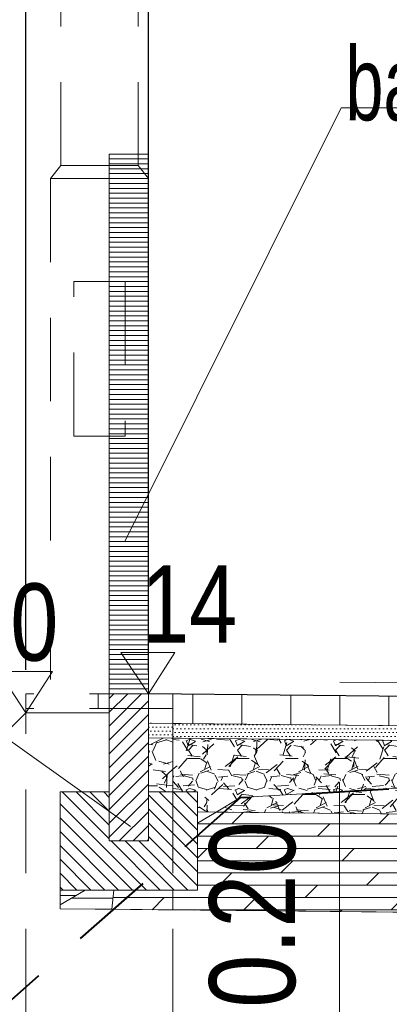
# Model space of a CAD drawing. Header units: metres. Extents: x 1435.1 to 1489, y 574.8 to 588.8.
# Tile 14 of 36: x 1451.95 to 1452.704, y 578.214 to 580.221. Entities that reach past the tile are written whole.
import ezdxf
from ezdxf.enums import TextEntityAlignment as Align

# ---------------------------------------------------------------- set-up
doc = ezdxf.new("R2010")
doc.units = ezdxf.units.M
doc.header["$MEASUREMENT"] = 0
doc.linetypes.add('DGN Style 2', pattern=[0.2836403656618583, 0.170184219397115, -0.1134561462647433])
for name, color, linetype, lineweight in [('12_obrys', 7, 'Continuous', 0), ('15_krawęznik', 7, 'Continuous', 0), ('16_obrzeża', 7, 'Continuous', 0), ('3_opisy', 7, 'Continuous', 0), ('4_latarnie', 7, 'Continuous', 0), ('5_bariery', 7, 'Continuous', 0), ('9_warstwy', 7, 'Continuous', 0), ('konstrukcja jezdni', 7, 'Continuous', 0)]:
    doc.layers.add(name, color=color, linetype=linetype, lineweight=lineweight)
doc.styles.add('Style-Arial', font='arial.ttf')
doc.dimstyles.new('Proszowice', dxfattribs={"dimtxt": 0.175, "dimasz": 0.175, "dimexe": 0.08750000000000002, "dimexo": 0.08750000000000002, "dimgap": 0.08750000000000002, "dimtad": 1, "dimzin": 3, "dimdsep": 46, "dimtxsty": 'Style-Arial', "dimblk": '_Oblique_0.5', "dimcen": 0.09000000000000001, "dimclrd": 7, "dimadec": 4, "dimazin": 3, "dimtfac": 1, "dimtmove": 0, "dimatfit": 1, "dimldrblk": 'TerminatorOpen_0.5', "dimfxl": 1, "dimfrac": 2, "dimtzin": 3, "dimlwd": 0, "dimarcsym": 0})

# ---------------------------------------------------------------- blocks, each defined once
blk = doc.blocks.new('_Oblique_0.5')
at = {"color": 0, "linetype": 'ByBlock', "lineweight": -2}
for p, q in [((0.5, 0.25), (-0.5, -0.25)), ((0, 0), (-1, 0))]:
    blk.add_line(p, q, dxfattribs=at)
blk = doc.blocks.new('*D17')
at = {"layer": 'Defpoints', "color": 0, "linetype": 'Continuous', "lineweight": 0}
for p in [(1453.712451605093, 580.3087408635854), (1452.212451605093, 578.8471556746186), (1453.712451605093, 578.7141556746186)]:
    blk.add_point(p, dxfattribs=at)
at = {"layer": 'konstrukcja jezdni', "color": 0, "linetype": 'Continuous', "lineweight": -2}
for p, q in [((1452.212451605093, 578.9346556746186), (1452.212451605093, 580.3962408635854)), ((1453.712451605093, 578.8016556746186), (1453.712451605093, 580.3962408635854))]:
    blk.add_line(p, q, dxfattribs=at)
at = {"layer": 'konstrukcja jezdni', "color": 7, "linetype": 'Continuous', "lineweight": 0}
blk.add_line((1452.387451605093, 580.3087408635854), (1453.537451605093, 580.3087408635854), dxfattribs=at)
at = {"layer": 'konstrukcja jezdni', "color": 7, "linetype": 'Continuous', "lineweight": 0, "xscale": 0.175, "yscale": 0.175, "zscale": 0.175, "rotation": 180}
blk.add_blockref('_Oblique_0.5', (1452.212451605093, 580.3087408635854), dxfattribs=at)
at = {"layer": 'konstrukcja jezdni', "color": 7, "linetype": 'Continuous', "lineweight": 0, "xscale": 0.175, "yscale": 0.175, "zscale": 0.175}
blk.add_blockref('_Oblique_0.5', (1453.712451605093, 580.3087408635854), dxfattribs=at)
at = {"layer": 'konstrukcja jezdni', "color": 0, "linetype": 'Continuous', "lineweight": 0, "insert": (1453.065893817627, 580.4855911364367), "char_height": 0.175, "attachment_point": 5, "style": 'Style-Arial'}
blk.add_mtext('\\H1x;\\W0.8;1.50', dxfattribs=at)
blk = doc.blocks.new('TerminatorOpen_0.5')
at = {"color": 0, "linetype": 'ByBlock', "lineweight": -2}
for q in [(-1, 0.25), (-1, 0), (-1, -0.25)]:
    blk.add_line((0, 0), q, dxfattribs=at)
blk = doc.blocks.new('*D18')
at = {"layer": 'Defpoints', "color": 0, "linetype": 'Continuous', "lineweight": 0}
for p in [(1452.212451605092, 580.3087408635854), (1451.962451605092, 578.8081556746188), (1452.212451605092, 578.8037759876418)]:
    blk.add_point(p, dxfattribs=at)
at = {"layer": 'konstrukcja jezdni', "color": 0, "linetype": 'Continuous', "lineweight": -2}
for p, q in [((1451.962451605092, 578.8956556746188), (1451.962451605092, 580.3962408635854)), ((1452.212451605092, 578.8912759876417), (1452.212451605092, 580.3962408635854))]:
    blk.add_line(p, q, dxfattribs=at)
at = {"layer": 'konstrukcja jezdni', "color": 7, "linetype": 'Continuous', "lineweight": 0}
for p, q in [((1451.787451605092, 580.3087408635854), (1451.072744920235, 580.3087408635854)), ((1452.212451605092, 580.3087408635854), (1451.962451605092, 580.3087408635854)), ((1452.387451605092, 580.3087408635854), (1452.562451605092, 580.3087408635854))]:
    blk.add_line(p, q, dxfattribs=at)
at = {"layer": 'konstrukcja jezdni', "color": 7, "linetype": 'Continuous', "lineweight": 0, "xscale": 0.175, "yscale": 0.175, "zscale": 0.175}
blk.add_blockref('_Oblique_0.5', (1451.962451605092, 580.3087408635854), dxfattribs=at)
at = {"layer": 'konstrukcja jezdni', "color": 7, "linetype": 'Continuous', "lineweight": 0, "xscale": 0.175, "yscale": 0.175, "zscale": 0.175, "rotation": 180}
blk.add_blockref('_Oblique_0.5', (1452.212451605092, 580.3087408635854), dxfattribs=at)
at = {"layer": 'konstrukcja jezdni', "color": 0, "linetype": 'Continuous', "lineweight": 0, "insert": (1451.342598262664, 580.4855911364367), "char_height": 0.175, "attachment_point": 5, "style": 'Style-Arial'}
blk.add_mtext('\\H1x;\\W0.8;0.25', dxfattribs=at)
blk = doc.blocks.new('*D21')
at = {"layer": 'Defpoints', "color": 0, "linetype": 'Continuous', "lineweight": 0}
for p in [(1452.602062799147, 577.7781556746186), (1452.862451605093, 577.7781556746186), (1452.862451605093, 577.5906556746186)]:
    blk.add_point(p, dxfattribs=at)
at = {"layer": 'konstrukcja jezdni', "color": 7, "linetype": 'Continuous', "lineweight": 0}
for p, q in [((1452.602062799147, 577.9531556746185), (1452.602062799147, 578.6663343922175)), ((1452.602062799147, 577.5906556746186), (1452.602062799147, 577.7781556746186)), ((1452.602062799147, 577.4156556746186), (1452.602062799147, 577.2406556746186))]:
    blk.add_line(p, q, dxfattribs=at)
at = {"layer": 'konstrukcja jezdni', "color": 0, "linetype": 'Continuous', "lineweight": -2}
for p, q in [((1452.774951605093, 577.7781556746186), (1452.514562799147, 577.7781556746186)), ((1452.774951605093, 577.5906556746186), (1452.514562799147, 577.5906556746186))]:
    blk.add_line(p, q, dxfattribs=at)
at = {"layer": 'konstrukcja jezdni', "color": 7, "linetype": 'Continuous', "lineweight": 0, "xscale": 0.175, "yscale": 0.175, "zscale": 0.175}
for p, rotation in [((1452.602062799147, 577.7781556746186), 270), ((1452.602062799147, 577.5906556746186), 90)]:
    blk.add_blockref('_Oblique_0.5', p, dxfattribs=dict(at, rotation=rotation))
at = {"layer": 'konstrukcja jezdni', "color": 0, "linetype": 'Continuous', "lineweight": 0, "insert": (1452.425212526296, 578.3972450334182), "char_height": 0.175, "attachment_point": 5, "rotation": 90, "style": 'Style-Arial'}
blk.add_mtext('\\H1x;\\W0.8;0.20', dxfattribs=at)

msp = doc.modelspace()

# ---------------------------------------------------------------- hatches: boundary and pattern name
at = {"layer": '16_obrzeża', "linetype": 'Continuous', "lineweight": 0}
h = msp.add_hatch(dxfattribs=at)
h.set_pattern_fill('HATCH', style=0, pattern_type=2)
h.set_pattern_definition([(0, (1452.132452, 578.8471559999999), (0, 0.01), [])])
h.paths.add_polyline_path([(1452.132451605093, 578.8471556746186), (1452.132451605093, 579.9471556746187), (1452.212451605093, 579.9471556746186), (1452.212451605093, 578.8471556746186)])
h = msp.add_hatch(dxfattribs=at)
h.set_pattern_fill('HATCH', style=0, pattern_type=2)
h.set_pattern_definition([(45, (1452.191492, 578.642187), (-0.01414213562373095, 0.01414213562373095), [])])
h.paths.add_polyline_path([(1452.212451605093, 578.8471556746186), (1452.132451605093, 578.8471556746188), (1452.132451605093, 578.6471556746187), (1452.132451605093, 578.5471556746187), (1452.212451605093, 578.5471556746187), (1452.212451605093, 578.6471556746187), (1452.212451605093, 578.7571376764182), (1452.212451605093, 578.7871436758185), (1452.212451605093, 578.8427759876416)])
h = msp.add_hatch(dxfattribs=at)
h.set_pattern_fill('HATCH', style=0, pattern_type=2)
h.set_pattern_definition([(315, (1452.182441, 578.529396), (0.01414213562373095, 0.01414213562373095), [])])
h.paths.add_polyline_path([(1452.312451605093, 578.6471556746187), (1452.212451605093, 578.6471556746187), (1452.212451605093, 578.5471556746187), (1452.132451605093, 578.5471556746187), (1452.132451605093, 578.6471556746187), (1452.032451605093, 578.6471556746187), (1452.032451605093, 578.4471556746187), (1452.312451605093, 578.4471556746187), (1452.312451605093, 578.6091076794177)])
at = {"layer": '9_warstwy', "linetype": 'Continuous', "lineweight": 0}
h = msp.add_hatch(dxfattribs=at)
h.set_pattern_fill('HATCH', style=0, pattern_type=2)
h.set_pattern_definition([(90, (1453.302579, 578.807573), (-0.1, 6.123233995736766e-18), [])])
h.paths.add_polyline_path([(1452.262451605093, 578.8171556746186), (1452.262451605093, 578.7866526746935), (1452.90326428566, 578.780244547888), (1453.512451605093, 578.7741526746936), (1453.512451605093, 578.8341556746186), (1452.262451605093, 578.8466556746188)])
h = msp.add_hatch(dxfattribs=at)
h.set_pattern_fill('DOTS', style=0, pattern_type=2)
h.set_pattern_definition([(0, (1463.790782, 579.850671), (0.00396875, 0.0079375), [0, -0.007937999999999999])])
h.paths.add_polyline_path([(1452.212451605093, 578.7871526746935), (1452.212451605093, 578.7571511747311), (1452.262451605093, 578.7566511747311), (1452.262451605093, 578.7866526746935)])
h = msp.add_hatch(dxfattribs=at)
h.set_pattern_fill('DOTS', style=0, pattern_type=2)
h.set_pattern_definition([(0, (1464.427784, 579.831415), (0.00396875, 0.0079375), [0, -0.007937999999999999])])
h.paths.add_polyline_path([(1452.262451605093, 578.7566511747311), (1452.90326428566, 578.7502430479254), (1452.90326428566, 578.780244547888), (1452.262451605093, 578.7866526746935)])
h = msp.add_hatch(dxfattribs=at)
h.set_pattern_fill('GRAVEL', style=0, pattern_type=2)
h.set_pattern_definition([(228.0128, (1463.896565, 579.871372), (-1.016000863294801, -1.143001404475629), [0.017086, -1.691525]), (184.9697, (1463.885135, 579.858672), (1.524002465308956, 0.1269991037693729), [0.02932, -2.9027]), (132.5104, (1463.855925, 579.856132), (1.269999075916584, -1.39700136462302), [0.020674, -2.046735]), (267.2737, (1463.806395, 579.824382), (0.1269994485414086, 2.539999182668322), [0.0267, -2.64332]), (292.8337, (1463.805125, 579.797712), (-0.6350018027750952, 1.524000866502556), [0.026182, -2.59199]), (357.2737, (1463.815285, 579.773582), (-2.539999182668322, 0.1269994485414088), [0.0267, -2.64332]), (37.6942, (1463.841955, 579.772312), (-1.651001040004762, -1.269998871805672), [0.03531, -3.495655]), (72.2553, (1463.869895, 579.793902), (0.8890017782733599, 2.79400081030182), [0.033336, -3.300265]), (121.4296, (1463.880055, 579.825652), (-1.016000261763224, 1.650998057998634), [0.026791, -2.652275]), (175.2364, (1463.866085, 579.848512), (1.396998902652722, -0.1269988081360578), [0.030586, -1.498695]), (222.3974, (1463.835605, 579.851052), (-1.52400004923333, -1.396998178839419), [0.039554, -3.91584]), (138.8141, (1463.932125, 579.823112), (-0.8889994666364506, 0.761998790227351), [0.0135, -1.33653]), (171.4692, (1463.921965, 579.832002), (1.65099747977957, -0.2540006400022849), [0.025684, -2.542729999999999]), (225, (1463.896565, 579.835812), (-1.387778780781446e-17, -0.1269999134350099), [0.01796, -0.161645]), (203.1986, (1463.887675, 579.851052), (0.6350021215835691, 0.2540011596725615), [0.009672, -0.9575299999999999]), (291.8014, (1463.878785, 579.8472419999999), (-0.1270002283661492, 0.3810007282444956), [0.013678, -0.67024]), (30.9638, (1463.883865, 579.8345419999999), (0.3809991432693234, 0.2539999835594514), [0.022216, -0.7183149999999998]), (161.5651, (1463.902915, 579.845972), (0.2540005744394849, -0.127000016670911), [0.016064, -0.385545]), (16.38950000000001, (1463.805125, 579.8472419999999), (1.270000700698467, 0.3809992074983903), [0.022504, -2.22794]), (70.3462, (1463.826715, 579.853592), (-0.5079985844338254, -1.39699802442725), [0.01888, -1.86911]), (293.1986, (1463.902915, 579.871372), (-0.2540010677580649, 0.6350021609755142), [0.019344, -0.94786]), (343.6105, (1463.910535, 579.853592), (-1.270000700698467, 0.3809992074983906), [0.022504, -2.22794]), (339.444, (1463.805125, 579.7685019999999), (-0.6350007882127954, 0.2539996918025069), [0.021702, -1.063385]), (294.7751, (1463.825445, 579.760882), (-0.634998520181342, 1.396999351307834), [0.018184, -1.80018]), (66.80140000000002, (1463.904185, 579.744372), (0.2540011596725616, 0.6350021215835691), [0.019344, -0.94786]), (17.354, (1463.911805, 579.7621519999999), (-1.651000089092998, -0.5079992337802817), [0.021289, -2.10762]), (69.444, (1463.841955, 579.744372), (-0.2539996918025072, -0.6350007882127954), [0.010851, -1.07424]), (101.3099, (1463.896565, 579.744372), (-0.1269993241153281, 0.5079983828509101), [0.006476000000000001, -0.6411]), (165.9638, (1463.895295, 579.750722), (0.3810007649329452, -0.1269998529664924), [0.026182, -0.497453]), (186.0090000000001, (1463.869895, 579.757072), (1.269998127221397, 0.1269997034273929), [0.024263, -2.40207]), (303.6901, (1463.883865, 579.823112), (-0.1270002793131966, 0.2540001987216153), [0.018316, -0.439589]), (353.1572, (1463.894025, 579.807872), (2.159000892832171, -0.254001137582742), [0.031978, -3.1658]), (60.94540000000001, (1463.925775, 579.804062), (-0.5079988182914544, -0.8889978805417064), [0.013075, -1.29447]), (90, (1463.932125, 579.815492), (-0.127, 0.127), [0.00762, -0.11938]), (120.2564, (1463.867355, 579.760882), (0.5079989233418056, -0.8889995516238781), [0.017643, -1.746695]), (48.01279999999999, (1463.858465, 579.776122), (1.0160008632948, 1.143001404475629), [0.034172, -1.67444]), (0, (1463.881325, 579.801522), (0.127, 0.127), [0.03302, -0.09398]), (325.3048, (1463.914345, 579.801522), (-1.269997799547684, 0.8890000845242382), [0.02008, -1.987965]), (254.0546, (1463.930855, 579.790092), (-0.1270002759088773, -0.5080012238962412), [0.018491, -0.906085]), (207.646, (1463.925775, 579.772312), (-2.412999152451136, -1.270000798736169), [0.030107, -2.980625]), (175.4261, (1463.899105, 579.758342), (-1.651000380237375, 0.1269993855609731), [0.03185099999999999, -3.15329]), (175.4261, (1463.899105, 579.758342), (-1.651000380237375, 0.1269993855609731), [0.03185099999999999, -3.15329])])
h.paths.add_polyline_path([(1452.212451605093, 578.7571511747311), (1452.212451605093, 578.6471556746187), (1452.262451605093, 578.6471556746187), (1452.262451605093, 578.7566511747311)])
h = msp.add_hatch(dxfattribs=at)
h.set_pattern_fill('GRAVEL', style=0, pattern_type=2)
h.set_pattern_definition([(228.012788, (1464.103103, 579.869632), (-0.8000003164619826, -0.9000003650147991), [0.013454, -1.331909]), (184.969741, (1464.094103, 579.859632), (1.200000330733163, 0.1000000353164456), [0.023087, -2.285591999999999]), (132.510447, (1464.071103, 579.8576320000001), (0.9999998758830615, -1.099999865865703), [0.016279, -1.611603]), (267.273689, (1464.032103, 579.832632), (0.100000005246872, 2.00000020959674), [0.021024, -2.081356]), (292.833654, (1464.031103, 579.811632), (-0.5000000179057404, 1.200000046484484), [0.020616, -2.040937]), (357.2736889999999, (1464.039103, 579.792632), (-2.00000020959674, 0.1000000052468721), [0.021024, -2.081356]), (37.69424, (1464.060103, 579.791632), (-1.300000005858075, -0.9999999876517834), [0.027803, -2.752485]), (72.255328, (1464.082103, 579.808632), (0.6999999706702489, 2.199999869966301), [0.026249, -2.598632]), (121.429566, (1464.090103, 579.8336320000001), (-0.7999998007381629, 1.299999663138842), [0.021095, -2.088407]), (175.236358, (1464.079103, 579.851632), (1.100000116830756, -0.1000000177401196), [0.024083, -1.180076]), (222.397438, (1464.055103, 579.8536320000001), (-1.200000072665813, -1.100000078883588), [0.031145, -3.083338]), (138.814075, (1464.131103, 579.831632), (-0.6999996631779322, 0.5999996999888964), [0.01063, -1.052384]), (171.469234, (1464.123103, 579.8386320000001), (1.299999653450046, -0.1999999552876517), [0.020224, -2.002151]), (225, (1464.103103, 579.841632), (-1.387778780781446e-17, -0.1000000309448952), [0.014142, -0.127279]), (203.198591, (1464.096103, 579.8536320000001), (0.499999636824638, 0.1999998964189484), [0.007616, -0.753962]), (291.801409, (1464.089103, 579.850632), (-0.1000000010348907, 0.2999999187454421), [0.01077, -0.527746]), (30.963757, (1464.093103, 579.840632), (0.2999999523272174, 0.2000000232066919), [0.017493, -0.565602]), (161.565051, (1464.108103, 579.849632), (0.1999995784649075, -0.09999988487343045), [0.012649, -0.303579]), (16.38954, (1464.031103, 579.850632), (0.99999961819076, 0.2999998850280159), [0.01772, -1.754285]), (70.34617600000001, (1464.048103, 579.855632), (-0.4000001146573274, -1.100000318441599), [0.014866, -1.471741]), (293.198591, (1464.108103, 579.869632), (-0.1999998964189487, 0.499999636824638), [0.015232, -0.746346]), (343.6104599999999, (1464.114103, 579.855632), (-0.99999961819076, 0.2999998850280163), [0.01772, -1.754285]), (339.4439549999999, (1464.031103, 579.788632), (-0.4999997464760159, 0.1999998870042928), [0.017088, -0.8373120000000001]), (294.775141, (1464.047103, 579.782632), (-0.4999998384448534, 1.099999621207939), [0.014318, -1.417464]), (66.80140899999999, (1464.109103, 579.769632), (0.1999998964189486, 0.499999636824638), [0.015232, -0.746346]), (17.354025, (1464.115103, 579.783632), (-1.300000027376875, -0.4000000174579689), [0.016763, -1.659542]), (69.44395500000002, (1464.060103, 579.769632), (-0.1999998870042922, -0.4999997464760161), [0.008544, -0.8458559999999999]), (101.309932, (1464.103103, 579.769632), (-0.1000000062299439, 0.4000001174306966), [0.005099, -0.504803]), (165.963757, (1464.102103, 579.774632), (0.2999996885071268, -0.09999995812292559), [0.020616, -0.391695]), (186.009006, (1464.082103, 579.779632), (1.000000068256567, 0.1000000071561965), [0.019105, -1.891392]), (303.690068, (1464.093103, 579.831632), (-0.09999996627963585, 0.1999999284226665), [0.014422, -0.346133]), (353.157227, (1464.101103, 579.8196320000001), (1.700000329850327, -0.2000000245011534), [0.025179, -2.492756]), (60.945396, (1464.126103, 579.816632), (-0.3999998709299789, -0.6999997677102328), [0.010296, -1.019267]), (90, (1464.131103, 579.825632), (-0.1, 0.1), [0.006, -0.094]), (120.256437, (1464.080103, 579.782632), (0.4000001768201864, -0.7000003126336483), [0.013892, -1.375352]), (48.012788, (1464.073103, 579.794632), (0.8000003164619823, 0.9000003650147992), [0.026907, -1.318455]), (0, (1464.091103, 579.8146320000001), (0.1, 0.1), [0.026, -0.07400000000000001]), (325.304846, (1464.117103, 579.8146320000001), (0.9999998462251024, -0.699999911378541), [0.015811, -1.565327]), (254.054604, (1464.130103, 579.8056320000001), (-0.1000000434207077, -0.4000003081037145), [0.01456, -0.7134510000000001]), (207.645975, (1464.126103, 579.791632), (-1.900000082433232, -1.000000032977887), [0.023707, -2.346947]), (175.426079, (1464.105103, 579.7806320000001), (-1.299999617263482, 0.09999996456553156), [0.02508, -2.482907])])
h.paths.add_polyline_path([(1452.90326428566, 578.7502430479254), (1452.262451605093, 578.7566511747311), (1452.262451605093, 578.6471556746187), (1452.312451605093, 578.6471556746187), (1452.312451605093, 578.6091076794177), (1452.312451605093, 578.6061436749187), (1452.350407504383, 578.6057641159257), (1452.400423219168, 578.635463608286), (1452.90326428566, 578.6656303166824)])
h = msp.add_hatch(dxfattribs=at)
h.set_pattern_fill('GRAVEL', style=0, pattern_type=2)
h.set_pattern_definition([(228.012788, (1464.339212, 579.79645), (-0.8000003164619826, -0.9000003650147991), [0.013454, -1.331909]), (184.969741, (1464.330212, 579.78645), (1.200000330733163, 0.1000000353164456), [0.023087, -2.285591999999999]), (132.510447, (1464.307212, 579.78445), (0.9999998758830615, -1.099999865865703), [0.016279, -1.611603]), (267.273689, (1464.268212, 579.75945), (0.100000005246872, 2.00000020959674), [0.021024, -2.081356]), (292.833654, (1464.267212, 579.73845), (-0.5000000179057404, 1.200000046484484), [0.020616, -2.040937]), (357.2736889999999, (1464.275212, 579.71945), (-2.00000020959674, 0.1000000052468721), [0.021024, -2.081356]), (37.69424, (1464.296212, 579.71845), (-1.300000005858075, -0.9999999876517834), [0.027803, -2.752485]), (72.255328, (1464.318212, 579.73545), (0.6999999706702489, 2.199999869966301), [0.026249, -2.598632]), (121.429566, (1464.326212, 579.76045), (-0.7999998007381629, 1.299999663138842), [0.021095, -2.088407]), (175.236358, (1464.315212, 579.77845), (1.100000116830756, -0.1000000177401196), [0.024083, -1.180076]), (222.397438, (1464.291212, 579.78045), (-1.200000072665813, -1.100000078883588), [0.031145, -3.083338]), (138.814075, (1464.367212, 579.75845), (-0.6999996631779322, 0.5999996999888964), [0.01063, -1.052384]), (171.469234, (1464.359212, 579.76545), (1.299999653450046, -0.1999999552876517), [0.020224, -2.002151]), (225, (1464.339212, 579.76845), (-1.387778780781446e-17, -0.1000000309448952), [0.014142, -0.127279]), (203.198591, (1464.332212, 579.78045), (0.499999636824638, 0.1999998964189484), [0.007616, -0.753962]), (291.801409, (1464.325212, 579.77745), (-0.1000000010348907, 0.2999999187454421), [0.01077, -0.527746]), (30.963757, (1464.329212, 579.76745), (0.2999999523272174, 0.2000000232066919), [0.017493, -0.565602]), (161.565051, (1464.344212, 579.77645), (0.1999995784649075, -0.09999988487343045), [0.012649, -0.303579]), (16.38954, (1464.267212, 579.77745), (0.99999961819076, 0.2999998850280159), [0.01772, -1.754285]), (70.34617600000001, (1464.284212, 579.78245), (-0.4000001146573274, -1.100000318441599), [0.014866, -1.471741]), (293.198591, (1464.344212, 579.79645), (-0.1999998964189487, 0.499999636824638), [0.015232, -0.746346]), (343.6104599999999, (1464.350212, 579.78245), (-0.99999961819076, 0.2999998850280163), [0.01772, -1.754285]), (339.4439549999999, (1464.267212, 579.71545), (-0.4999997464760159, 0.1999998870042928), [0.017088, -0.8373120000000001]), (294.775141, (1464.283212, 579.70945), (-0.4999998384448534, 1.099999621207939), [0.014318, -1.417464]), (66.80140899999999, (1464.345212, 579.69645), (0.1999998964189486, 0.499999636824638), [0.015232, -0.746346]), (17.354025, (1464.351212, 579.71045), (-1.300000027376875, -0.4000000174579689), [0.016763, -1.659542]), (69.44395500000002, (1464.296212, 579.69645), (-0.1999998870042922, -0.4999997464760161), [0.008544, -0.8458559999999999]), (101.309932, (1464.339212, 579.69645), (-0.1000000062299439, 0.4000001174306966), [0.005099, -0.504803]), (165.963757, (1464.338212, 579.70145), (0.2999996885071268, -0.09999995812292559), [0.020616, -0.391695]), (186.009006, (1464.318212, 579.70645), (1.000000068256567, 0.1000000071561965), [0.019105, -1.891392]), (303.690068, (1464.329212, 579.75845), (-0.09999996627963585, 0.1999999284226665), [0.014422, -0.346133]), (353.157227, (1464.337212, 579.74645), (1.700000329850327, -0.2000000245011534), [0.025179, -2.492756]), (60.945396, (1464.362212, 579.74345), (-0.3999998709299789, -0.6999997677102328), [0.010296, -1.019267]), (90, (1464.367212, 579.75245), (-0.1, 0.1), [0.006, -0.094]), (120.256437, (1464.316212, 579.70945), (0.4000001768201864, -0.7000003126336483), [0.013892, -1.375352]), (48.012788, (1464.309212, 579.72145), (0.8000003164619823, 0.9000003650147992), [0.026907, -1.318455]), (0, (1464.327212, 579.74145), (0.1, 0.1), [0.026, -0.07400000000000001]), (325.304846, (1464.353212, 579.74145), (0.9999998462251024, -0.699999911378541), [0.015811, -1.565327]), (254.054604, (1464.366212, 579.73245), (-0.1000000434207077, -0.4000003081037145), [0.01456, -0.7134510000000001]), (207.645975, (1464.362212, 579.71845), (-1.900000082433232, -1.000000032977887), [0.023707, -2.346947]), (175.426079, (1464.341212, 579.70745), (-1.299999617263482, 0.09999996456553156), [0.02508, -2.482907])])
h.paths.add_polyline_path([(1452.90326428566, 578.6002355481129), (1452.90326428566, 578.6656303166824), (1452.400423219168, 578.635463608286), (1452.350407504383, 578.6057641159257)])
h = msp.add_hatch(dxfattribs=at)
h.set_pattern_fill('DOLMIT', style=0, pattern_type=2)
h.set_pattern_definition([(0, (1463.907121, 579.5069030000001), (0, 0.025), []), (45, (1463.907121, 579.5069030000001), (-0.0500000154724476, 0.05000001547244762), [0.035355, -0.070711])])
h.paths.add_polyline_path([(1452.90326428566, 578.4002255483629), (1452.90326428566, 578.6002355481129), (1452.350407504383, 578.6057641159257), (1452.312451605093, 578.5832257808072), (1452.312451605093, 578.4471556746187), (1452.262451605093, 578.4471556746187), (1452.262451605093, 578.4066336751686)])
h = msp.add_hatch(dxfattribs=at)
h.set_pattern_fill('DOLMIT', style=0, pattern_type=2)
h.set_pattern_definition([(0, (1463.604286, 579.510755), (0, 0.025), []), (45, (1463.604286, 579.510755), (-0.0500000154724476, 0.05000001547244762), [0.035355, -0.070711])])
h.paths.add_polyline_path([(1452.08330143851, 578.4471556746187), (1452.032451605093, 578.4471556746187), (1452.032451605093, 578.4169608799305)])
h = msp.add_hatch(dxfattribs=at)
h.set_pattern_fill('DOLMIT', style=0, pattern_type=2)
h.set_pattern_definition([(0, (1463.649198, 579.505619), (0, 0.025), []), (45, (1463.649198, 579.505619), (-0.0500000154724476, 0.05000001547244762), [0.035355, -0.070711])])
h.paths.add_polyline_path([(1452.032451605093, 578.4089336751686), (1452.137937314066, 578.4078788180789), (1452.141907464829, 578.4471556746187), (1452.08330143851, 578.4471556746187), (1452.032451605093, 578.4169608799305)])
h = msp.add_hatch(dxfattribs=at)
h.set_pattern_fill('DOLMIT', style=0, pattern_type=2)
h.set_pattern_definition([(0, (1463.719774, 579.5069030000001), (0, 0.025), []), (45, (1463.719774, 579.5069030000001), (-0.0500000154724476, 0.05000001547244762), [0.035355, -0.070711])])
h.paths.add_polyline_path([(1452.262451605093, 578.4066336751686), (1452.262451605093, 578.4471556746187), (1452.141907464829, 578.4471556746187), (1452.137937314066, 578.4078788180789)])

# ---------------------------------------------------------------- linework, layer by layer
at = {"layer": '12_obrys', "color": 7, "linetype": 'Continuous', "lineweight": 30}
for p, q in [((1453.512451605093, 578.8341556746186), (1452.212451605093, 578.8471556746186)), ((1451.962451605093, 578.8081556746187), (1450.897856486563, 577.7435605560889))]:
    msp.add_line(p, q, dxfattribs=at)
at = {"layer": '12_obrys', "color": 251, "linetype": 'DGN Style 2', "lineweight": 40, "flags": 128}
msp.add_lwpolyline([(1450.796856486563, 577.2235605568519), (1452.400423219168, 578.635463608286), (1453.120072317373, 578.6786371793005), (1453.708513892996, 578.7140714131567), (1453.712451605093, 578.7141556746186)], dxfattribs=at)
at = {"layer": '15_krawęznik', "color": 7, "linetype": 'Continuous', "lineweight": 13}
msp.add_line((1452.132451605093, 578.8081556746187), (1451.962451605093, 578.8081556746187), dxfattribs=at)
at = {"layer": '16_obrzeża', "color": 7, "linetype": 'Continuous', "lineweight": 0}
for p, q in [((1452.132451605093, 578.8471556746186), (1452.132451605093, 579.9471556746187)), ((1452.132451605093, 579.9471556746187), (1452.212451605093, 579.9471556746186)), ((1452.212451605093, 578.8471556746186), (1452.212451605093, 579.9471556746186))]:
    msp.add_line(p, q, dxfattribs=at)
at = {"layer": '16_obrzeża', "color": 7, "linetype": 'Continuous', "lineweight": 13}
for p, q in [((1452.212451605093, 578.8471556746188), (1452.132451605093, 578.8471556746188)), ((1452.132451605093, 578.8471556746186), (1452.132451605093, 578.5471556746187)), ((1452.212451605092, 578.8471556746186), (1452.132451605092, 578.8471556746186)), ((1452.212451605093, 578.5471556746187), (1452.212451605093, 578.8471556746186)), ((1452.032451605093, 578.6471556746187), (1452.032451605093, 578.4471556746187)), ((1452.032451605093, 578.6471556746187), (1452.132451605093, 578.6471556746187)), ((1452.212451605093, 578.6471556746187), (1452.312451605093, 578.6471556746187)), ((1452.312451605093, 578.4471556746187), (1452.312451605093, 578.6471556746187)), ((1452.132451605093, 578.5471556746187), (1452.212451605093, 578.5471556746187)), ((1452.032451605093, 578.4471556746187), (1452.312451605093, 578.4471556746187))]:
    msp.add_line(p, q, dxfattribs=at)
at = {"layer": '16_obrzeża', "color": 7, "linetype": 'Continuous', "lineweight": 0, "flags": 128}
for points in [[(1452.132451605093, 578.8471556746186), (1452.132451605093, 579.9471556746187), (1452.212451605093, 579.9471556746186), (1452.212451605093, 578.8471556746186), (1452.132451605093, 578.8471556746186)], [(1452.212451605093, 578.8471556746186), (1452.132451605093, 578.8471556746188), (1452.132451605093, 578.6471556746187), (1452.132451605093, 578.5471556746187), (1452.212451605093, 578.5471556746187), (1452.212451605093, 578.6471556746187), (1452.212451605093, 578.7571376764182), (1452.212451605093, 578.7871436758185), (1452.212451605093, 578.8427759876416), (1452.212451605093, 578.8471556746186)], [(1452.312451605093, 578.6471556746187), (1452.212451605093, 578.6471556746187), (1452.212451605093, 578.5471556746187), (1452.132451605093, 578.5471556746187), (1452.132451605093, 578.6471556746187), (1452.032451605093, 578.6471556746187), (1452.032451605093, 578.4471556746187), (1452.312451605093, 578.4471556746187), (1452.312451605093, 578.6091076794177), (1452.312451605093, 578.6471556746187)]]:
    msp.add_lwpolyline(points, close=True, dxfattribs=at)
at = {"layer": '3_opisy', "color": 7}
for p, q in [((1452.60543308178, 580.041229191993), (1452.164572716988, 579.1573505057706)), ((1450.387287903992, 579.8482921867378), (1452.175703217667, 578.5764679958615))]:
    msp.add_line(p, q, dxfattribs=at)
at = {"layer": '3_opisy', "color": 7, "linetype": 'Continuous', "lineweight": 0}
for p, q in [((1453.688090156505, 580.041229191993), (1452.60543308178, 580.041229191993)), ((1452.602684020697, 578.8705836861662), (1453.126965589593, 578.8664775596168)), ((1453.362451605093, 578.5956436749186), (1452.312451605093, 578.6061436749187)), ((1452.032451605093, 578.4471556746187), (1452.032451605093, 578.4089336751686)), ((1453.362451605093, 578.3956336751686), (1452.032451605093, 578.4089336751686))]:
    msp.add_line(p, q, dxfattribs=at)
at = {"layer": '3_opisy', "color": 7, "linetype": 'Continuous', "lineweight": 0, "flags": 128}
for points in [[(1452.212451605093, 578.8471556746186), (1452.156451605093, 578.9311556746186), (1452.266451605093, 578.9311556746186), (1452.212451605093, 578.8471556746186)], [(1451.962451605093, 578.8081556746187), (1451.906451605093, 578.8921556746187), (1452.016451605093, 578.8921556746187), (1451.962451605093, 578.8081556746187)]]:
    msp.add_lwpolyline(points, dxfattribs=at)
at = {"layer": '4_latarnie', "color": 7, "linetype": 'DGN Style 2', "lineweight": 13}
for p, q in [((1452.033701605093, 579.9234056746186), (1452.033701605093, 580.6934563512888)), ((1452.191201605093, 579.9234056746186), (1452.191201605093, 580.6934563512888)), ((1452.012451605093, 579.8971556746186), (1452.033701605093, 579.9234056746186)), ((1452.033701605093, 579.9234056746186), (1452.191201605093, 579.9234056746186)), ((1452.212451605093, 579.8971556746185), (1452.191201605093, 579.9234056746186)), ((1452.012451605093, 579.8971556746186), (1452.012451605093, 578.8471556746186)), ((1452.112451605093, 579.8971556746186), (1452.012451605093, 579.8971556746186)), ((1452.212451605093, 579.8971556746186), (1452.112451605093, 579.8971556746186)), ((1452.212451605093, 578.8471556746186), (1452.212451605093, 579.8971556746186)), ((1452.059951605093, 579.3721556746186), (1452.059951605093, 579.6871556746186)), ((1452.059951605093, 579.6871556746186), (1452.164951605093, 579.6871556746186)), ((1452.164951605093, 579.6871556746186), (1452.164951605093, 579.3721556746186)), ((1452.164951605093, 579.3721556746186), (1452.059951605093, 579.3721556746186)), ((1451.962451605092, 577.3471556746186), (1451.962451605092, 578.8471556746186)), ((1452.262451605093, 578.8471556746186), (1451.962451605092, 578.8471556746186)), ((1452.262451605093, 577.3471556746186), (1452.262451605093, 578.8471556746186)), ((1452.262451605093, 578.8171556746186), (1451.962451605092, 578.8171556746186))]:
    msp.add_line(p, q, dxfattribs=at)
at = {"layer": '5_bariery', "color": 7, "linetype": 'DGN Style 2', "lineweight": 13}
msp.add_line((1452.109951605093, 578.8471556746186), (1452.109951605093, 578.8171556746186), dxfattribs=at)
at = {"layer": '9_warstwy', "color": 7, "linetype": 'Continuous', "lineweight": 0}
for p, q in [((1453.512451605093, 578.7741526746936), (1452.212451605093, 578.7871526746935)), ((1453.512451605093, 578.7441511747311), (1452.212451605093, 578.7571511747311))]:
    msp.add_line(p, q, dxfattribs=at)
at = {"layer": '9_warstwy', "color": 7, "linetype": 'Continuous', "lineweight": 0, "flags": 128}
for points in [[(1452.262451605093, 578.8171556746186), (1452.262451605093, 578.7866526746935), (1452.90326428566, 578.780244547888), (1453.512451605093, 578.7741526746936), (1453.512451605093, 578.8341556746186), (1452.262451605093, 578.8466556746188), (1452.262451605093, 578.8171556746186)], [(1452.212451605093, 578.7871526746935), (1452.212451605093, 578.7571511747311), (1452.262451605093, 578.7566511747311), (1452.262451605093, 578.7866526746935), (1452.212451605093, 578.7871526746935)], [(1452.262451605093, 578.7566511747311), (1452.90326428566, 578.7502430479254), (1452.90326428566, 578.780244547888), (1452.262451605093, 578.7866526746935), (1452.262451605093, 578.7566511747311)], [(1452.212451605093, 578.7571511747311), (1452.212451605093, 578.6471556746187), (1452.262451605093, 578.6471556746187), (1452.262451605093, 578.7566511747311), (1452.212451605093, 578.7571511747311)], [(1452.90326428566, 578.7502430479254), (1452.262451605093, 578.7566511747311), (1452.262451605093, 578.6471556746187), (1452.312451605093, 578.6471556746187), (1452.312451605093, 578.6091076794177), (1452.312451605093, 578.6061436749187), (1452.350407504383, 578.6057641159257), (1452.400423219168, 578.635463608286), (1452.90326428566, 578.6656303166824), (1452.90326428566, 578.7502430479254)], [(1452.90326428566, 578.6002355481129), (1452.90326428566, 578.6656303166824), (1452.400423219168, 578.635463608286), (1452.350407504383, 578.6057641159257), (1452.90326428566, 578.6002355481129)], [(1452.90326428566, 578.4002255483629), (1452.90326428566, 578.6002355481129), (1452.350407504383, 578.6057641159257), (1452.312451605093, 578.5832257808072), (1452.312451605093, 578.4471556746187), (1452.262451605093, 578.4471556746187), (1452.262451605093, 578.4066336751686), (1452.90326428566, 578.4002255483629)], [(1452.08330143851, 578.4471556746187), (1452.032451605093, 578.4471556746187), (1452.032451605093, 578.4169608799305), (1452.08330143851, 578.4471556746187)], [(1452.032451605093, 578.4089336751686), (1452.137937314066, 578.4078788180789), (1452.141907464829, 578.4471556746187), (1452.08330143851, 578.4471556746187), (1452.032451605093, 578.4169608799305), (1452.032451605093, 578.4089336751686)], [(1452.262451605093, 578.4066336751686), (1452.262451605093, 578.4471556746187), (1452.141907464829, 578.4471556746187), (1452.137937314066, 578.4078788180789), (1452.262451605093, 578.4066336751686)]]:
    msp.add_lwpolyline(points, close=True, dxfattribs=at)

# ---------------------------------------------------------------- texts
at = {"layer": '3_opisy', "color": 7, "linetype": 'Continuous', "lineweight": 0, "style": 'Style-Arial', "width": 0.7999794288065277}
for s, p in [('14', (1452.295249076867, 579.0301008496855)), ('10', (1451.93083445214, 578.9932724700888))]:
    msp.add_text(s, height=0.1575018, dxfattribs=at).set_placement(p, align=Align.MIDDLE_CENTER)
at = {"layer": '3_opisy', "color": 7, "linetype": 'Continuous', "lineweight": 0, "insert": (1452.614007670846, 580.013603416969), "char_height": 0.15, "attachment_point": 7, "line_spacing_factor": 0.6, "style": 'Style-Arial'}
msp.add_mtext('\\H1x;\\W0.666667;balustrada U-11a', dxfattribs=at)

# ---------------------------------------------------------------- dimensions: what is measured, and where the dimension line sits
at = {"layer": 'konstrukcja jezdni', "color": 7, "linetype": 'Continuous', "lineweight": 0}
for base, p1, p2, picture, middle in [((1452.212451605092, 580.3087408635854), (1451.962451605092, 578.8081556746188), (1452.212451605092, 578.8037759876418), '*D18', (1451.342598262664, 580.3087408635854)), ((1453.712451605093, 580.3087408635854), (1452.212451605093, 578.8471556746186), (1453.712451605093, 578.7141556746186), '*D17', (1453.065893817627, 580.3087408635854))]:
    dim = msp.add_linear_dim(base=base, p1=p1, p2=p2, text='\\H1x;\\W0.8;<>', dimstyle='Proszowice', dxfattribs=at)
    dim.commit()
    dim.dimension.update_dxf_attribs({"geometry": picture, "text_midpoint": middle, "dimtype": 160})
dim = msp.add_linear_dim(base=(1452.602062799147, 577.7781556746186), p1=(1452.862451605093, 577.5906556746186), p2=(1452.862451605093, 577.7781556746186), angle=90, text='\\H1x;\\W0.8;0.20', dimstyle='Proszowice', override={"dimfrac": 0}, dxfattribs=at)
dim.commit()
dim.dimension.update_dxf_attribs({"geometry": '*D21', "text_midpoint": (1452.602062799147, 578.3972450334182), "dimtype": 160})

doc.saveas('drawing.dxf')
